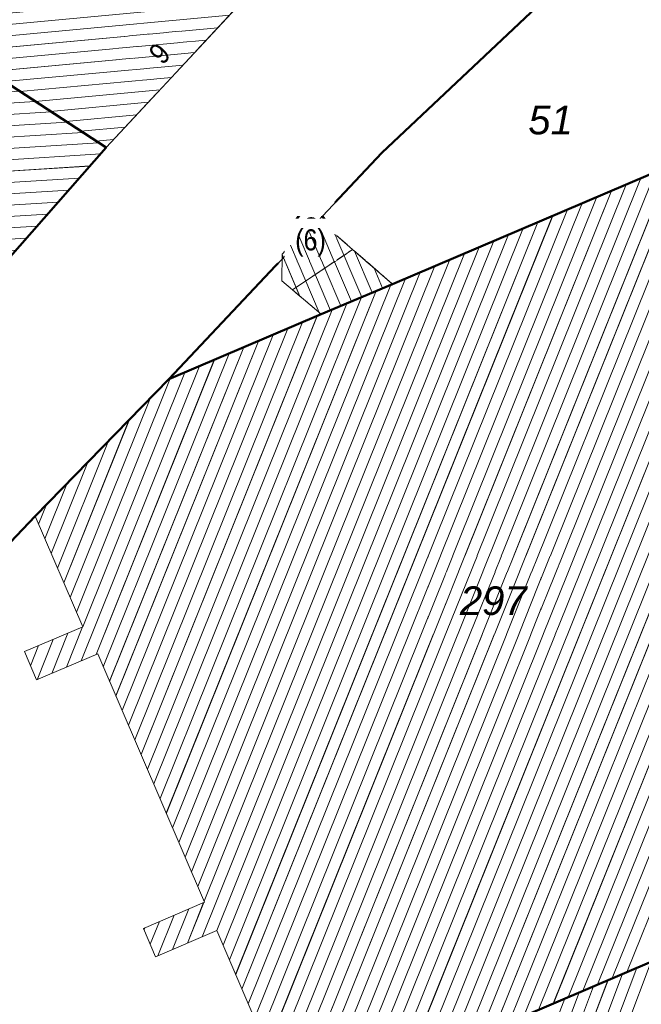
# Model space of a CAD drawing. Header units: millimetres. Extents: x 32365810 to 32368499, y 5620272 to 5622478.
# Tile 236 of 256: x 32366623 to 32366644, y 5620814 to 5620847. Entities that reach past the tile are written whole.
import ezdxf

# ---------------------------------------------------------------- set-up
doc = ezdxf.new("R2010")
doc.units = ezdxf.units.MM
for name, pattern in [('1600.1047', [0]), ('1600.2028', [0]), ('1600.2305', [0.75, 0.5, 0, 0, -0.25]), ('1600.2505', [0]), ('1600.2507', [0])]:
    doc.linetypes.add(name, pattern=pattern)
doc.layers.get('0').update_dxf_attribs({"color": 1, "linetype": 'CONTINUOUS'})
for name, color, linetype in [('_K_Ebene 32', 251, 'CONTINUOUS'), ('_K_Gebäude', 251, 'CONTINUOUS'), ('_K_Lagebezeichnungen', 251, 'CONTINUOUS'), ('_K_Siedlungsflächen - Bauwerke u. Einrichtungen', 251, 'CONTINUOUS'), ('Ebene 32', 7, 'CONTINUOUS')]:
    doc.layers.add(name, color=color, linetype=linetype)
doc.layers.add('_K_Flurstücke_Grenzpunkte', color=251, linetype='CONTINUOUS', lineweight=50)
for name, color, linetype, transparency in [('Flurstücke_Grenzpunkte', 11, 'CONTINUOUS', 0.75), ('Gebäude', 31, 'CONTINUOUS', 0.75), ('Lagebezeichnungen', 12, 'CONTINUOUS', 0.75), ('Siedlungsflächen - Bauwerke u. Einrichtungen', 51, 'CONTINUOUS', 0.75)]:
    doc.layers.add(name, color=color, linetype=linetype, transparency=transparency)
doc.styles.add('Flurstücksnummer - K 10 700', font='ariali.ttf')
doc.styles.add('Hausnummern NRW', font='arial.ttf', dxfattribs={"width": 0.85})

# ---------------------------------------------------------------- blocks, each defined once
blk = doc.blocks.new('O132')
at = {"layer": 'Gebäude', "color": 7, "linetype": '1600.2507', "lineweight": 18}
for p, q in [((32366134.127, 5622196.983), (32366132.13, 5622195.643)), ((32366135.445, 5622195.838), (32366134.127, 5622196.983)), ((32366133.086, 5622194.833), (32366135.445, 5622195.838)), ((32366132.13, 5622195.643), (32366133.086, 5622194.833))]:
    blk.add_line(p, q, dxfattribs=at)
blk = doc.blocks.new('O432')
at = {"layer": 'Gebäude', "color": 7, "linetype": '1600.2305', "lineweight": 18}
blk.add_line((32366133.086, 5622194.833), (32366132.13, 5622195.643), dxfattribs=at)
blk = doc.blocks.new('O512')
at = {"layer": 'Gebäude', "color": 7, "linetype": '1600.2305', "lineweight": 18}
blk.add_line((32366134.127, 5622196.983), (32366135.445, 5622195.838), dxfattribs=at)
blk = doc.blocks.new('O792')
at = {"layer": 'Flurstücke_Grenzpunkte', "color": 7, "linetype": '1600.2028', "lineweight": 35}
for p, q in [((32366152.466, 5622203.089), (32366135.445, 5622195.838)), ((32366135.445, 5622195.838), (32366133.086, 5622194.833)), ((32366133.086, 5622194.833), (32366128.037, 5622192.682)), ((32366128.037, 5622192.682), (32366123.606, 5622188.144)), ((32366123.606, 5622188.144), (32366114.533, 5622178.585)), ((32366137.524, 5622170.595), (32366161.704, 5622180.922))]:
    blk.add_line(p, q, dxfattribs=at)
at = {"layer": 'Flurstücke_Grenzpunkte', "color": 7, "lineweight": 18, "insert": (32366138.788, 5622184.849), "char_height": 0.95, "attachment_point": 8, "line_spacing_factor": 0.69, "style": 'Flurstücksnummer - K 10 700', "bg_fill": 2}
blk.add_mtext('297', dxfattribs=at)
blk = doc.blocks.new('O1039')
at = {"layer": 'Flurstücke_Grenzpunkte', "color": 7, "linetype": '1600.2028', "lineweight": 35}
blk.add_line((32366137.524, 5622170.595), (32366161.704, 5622180.922), dxfattribs=at)
blk = doc.blocks.new('O1265')
at = {"layer": 'Flurstücke_Grenzpunkte', "color": 7, "linetype": '1600.2028', "lineweight": 35}
for p, q in [((32366114.533, 5622178.585), (32366113.156, 5622177.136)), ((32366114.533, 5622178.585), (32366117.984, 5622175.352)), ((32366113.156, 5622177.136), (32366116.626, 5622173.884)), ((32366117.984, 5622175.352), (32366121.813, 5622171.762)), ((32366116.626, 5622173.884), (32366120.43, 5622170.317)), ((32366121.813, 5622171.762), (32366125.878, 5622166.287)), ((32366120.43, 5622170.317), (32366122.881, 5622166.973)), ((32366124.286, 5622165.075), (32366122.881, 5622166.973)), ((32366125.878, 5622166.287), (32366124.286, 5622165.075))]:
    blk.add_line(p, q, dxfattribs=at)
at = {"layer": 'Flurstücke_Grenzpunkte', "color": 7, "lineweight": 18, "insert": (32366120.374, 5622170.621), "char_height": 0.95, "attachment_point": 8, "line_spacing_factor": 0.69, "style": 'Flurstücksnummer - K 10 700', "bg_fill": 2}
blk.add_mtext('85', dxfattribs=at)
blk = doc.blocks.new('O1373')
at = {"layer": 'Flurstücke_Grenzpunkte', "color": 7, "linetype": '1600.2028', "lineweight": 35}
for p, q in [((32366140.787, 5622205.556), (32366135.094, 5622200.185)), ((32366152.466, 5622203.089), (32366135.445, 5622195.838)), ((32366135.094, 5622200.185), (32366128.037, 5622192.682)), ((32366135.445, 5622195.838), (32366133.086, 5622194.833)), ((32366133.086, 5622194.833), (32366128.037, 5622192.682))]:
    blk.add_line(p, q, dxfattribs=at)
at = {"layer": 'Flurstücke_Grenzpunkte', "color": 7, "lineweight": 18, "insert": (32366140.686, 5622200.787), "char_height": 0.95, "attachment_point": 8, "line_spacing_factor": 0.69, "style": 'Flurstücksnummer - K 10 700', "bg_fill": 2}
blk.add_mtext('51', dxfattribs=at)
blk = doc.blocks.new('O1415')
at = {"layer": 'Flurstücke_Grenzpunkte', "color": 7, "linetype": '1600.2028', "lineweight": 35}
for p, q in [((32366131.49, 5622206.305), (32366125.957, 5622200.36)), ((32366140.787, 5622205.556), (32366135.094, 5622200.185)), ((32366125.957, 5622200.36), (32366115.773, 5622188.775)), ((32366135.094, 5622200.185), (32366128.037, 5622192.682)), ((32366128.037, 5622192.682), (32366123.606, 5622188.144)), ((32366123.606, 5622188.144), (32366114.533, 5622178.585))]:
    blk.add_line(p, q, dxfattribs=at)
blk = doc.blocks.new('O1685')
at = {"layer": 'Flurstücke_Grenzpunkte', "color": 7, "linetype": '1600.2028', "lineweight": 35}
for p, q in [((32366117.198, 5622209.87), (32366119.729, 5622213.823)), ((32366119.729, 5622213.823), (32366123.408, 5622213.013)), ((32366123.408, 5622213.013), (32366131.49, 5622206.305)), ((32366117.122, 5622209.752), (32366117.198, 5622209.87)), ((32366115.589, 5622207.359), (32366117.122, 5622209.752)), ((32366115.495, 5622207.211), (32366115.587, 5622207.355)), ((32366115.495, 5622207.211), (32366117.321, 5622206.225)), ((32366115.587, 5622207.355), (32366115.589, 5622207.359)), ((32366117.321, 5622206.225), (32366117.212, 5622206.057)), ((32366131.49, 5622206.305), (32366125.957, 5622200.36)), ((32366117.212, 5622206.057), (32366119.645, 5622204.473)), ((32366119.645, 5622204.473), (32366125.957, 5622200.36))]:
    blk.add_line(p, q, dxfattribs=at)
at = {"layer": 'Flurstücke_Grenzpunkte', "color": 7, "lineweight": 18, "insert": (32366119.546, 5622210.081), "char_height": 0.95, "attachment_point": 8, "line_spacing_factor": 0.69, "style": 'Flurstücksnummer - K 10 700', "bg_fill": 2}
blk.add_mtext('260', dxfattribs=at)
blk = doc.blocks.new('O1955')
at = {"layer": 'Flurstücke_Grenzpunkte', "color": 7, "linetype": '1600.2028', "lineweight": 35}
for p, q in [((32366119.645, 5622204.473), (32366125.957, 5622200.36)), ((32366125.957, 5622200.36), (32366115.773, 5622188.775))]:
    blk.add_line(p, q, dxfattribs=at)
blk = doc.blocks.new('O2309')
at = {"layer": 'Gebäude', "color": 7, "linetype": '1600.2505', "lineweight": 18}
for p, q in [((32366124.197, 5622212.356), (32366119.738, 5622207.616)), ((32366124.197, 5622212.356), (32366131.49, 5622206.305)), ((32366119.738, 5622207.616), (32366118.008, 5622205.777)), ((32366125.957, 5622200.36), (32366131.49, 5622206.305)), ((32366118.008, 5622205.777), (32366119.645, 5622204.473)), ((32366119.645, 5622204.473), (32366125.957, 5622200.36))]:
    blk.add_line(p, q, dxfattribs=at)
at = {"layer": 'Lagebezeichnungen', "color": 7, "lineweight": 18, "insert": (32366127.993, 5622203.237), "char_height": 0.7, "attachment_point": 8, "rotation": 46.9861, "line_spacing_factor": 0.69, "style": 'Hausnummern NRW', "bg_fill": 2}
blk.add_mtext('9', dxfattribs=at)
blk = doc.blocks.new('O3069')
at = {"layer": 'Gebäude', "color": 7, "linetype": '1600.2505', "lineweight": 18}
for p, q in [((32366132.432, 5622197.53), (32366131.793, 5622196.824)), ((32366133.416, 5622197.6), (32366132.432, 5622197.53)), ((32366134.127, 5622196.983), (32366133.416, 5622197.6)), ((32366131.793, 5622196.824), (32366131.78, 5622195.941)), ((32366135.445, 5622195.838), (32366134.127, 5622196.983)), ((32366131.78, 5622195.941), (32366132.13, 5622195.643)), ((32366135.445, 5622195.838), (32366133.086, 5622194.833)), ((32366132.13, 5622195.643), (32366133.086, 5622194.833))]:
    blk.add_line(p, q, dxfattribs=at)
at = {"layer": 'Ebene 32', "color": 7, "lineweight": 18, "insert": (32366132.732, 5622196.742), "char_height": 0.7, "attachment_point": 8, "line_spacing_factor": 0.69, "style": 'Hausnummern NRW', "bg_fill": 2}
blk.add_mtext('(6)', dxfattribs=at)
blk = doc.blocks.new('O3227')
at = {"layer": 'Gebäude', "color": 7, "linetype": '1600.2505', "lineweight": 18}
for p, q in [((32366112.224, 5622196.094), (32366119.645, 5622204.473)), ((32366119.645, 5622204.473), (32366125.957, 5622200.36)), ((32366115.773, 5622188.775), (32366125.957, 5622200.36)), ((32366110.199, 5622195.328), (32366111.496, 5622196.661)), ((32366111.496, 5622196.661), (32366112.224, 5622196.094)), ((32366109.266, 5622194.368), (32366110.199, 5622195.328)), ((32366115.773, 5622188.775), (32366109.266, 5622194.368))]:
    blk.add_line(p, q, dxfattribs=at)
at = {"layer": 'Lagebezeichnungen', "color": 7, "lineweight": 18, "insert": (32366120.364, 5622195.242), "char_height": 0.7, "attachment_point": 8, "rotation": 48.6522, "line_spacing_factor": 0.69, "style": 'Hausnummern NRW', "bg_fill": 2}
blk.add_mtext('7', dxfattribs=at)
blk = doc.blocks.new('*X1119')
at = {"color": 253, "linetype": '1600.1047', "lineweight": 18, "true_color": 0xb2b2b2}
for p, q in [((32366140.451519, 5622163.942069), (32366144.024538, 5622173.371305)), ((32366140.020578, 5622164.921403), (32366143.067637, 5622172.962623)), ((32366140.236049, 5622164.431736), (32366143.546087, 5622173.166964)), ((32366139.805108, 5622165.411071), (32366142.589186, 5622172.758283)), ((32366139.374167, 5622166.390405), (32366141.632284, 5622172.349601)), ((32366139.589637, 5622165.900738), (32366142.110735, 5622172.553942)), ((32366139.158696, 5622166.880072), (32366141.153833, 5622172.14526))]:
    blk.add_line(p, q, dxfattribs=at)
blk = doc.blocks.new('*X1129')
at = {"color": 253, "linetype": '1600.1047', "lineweight": 18, "true_color": 0xb2b2b2}
for p, q in [((32366123.947207, 5622212.090466), (32366124.45956, 5622212.138154)), ((32366123.558915, 5622211.677703), (32366124.867699, 5622211.799522)), ((32366123.170622, 5622211.264941), (32366125.275837, 5622211.460889)), ((32366122.78233, 5622210.852179), (32366125.683976, 5622211.122257)), ((32366122.394037, 5622210.439417), (32366126.092114, 5622210.783624)), ((32366122.005745, 5622210.026655), (32366126.500253, 5622210.444992)), ((32366121.617452, 5622209.613893), (32366126.908391, 5622210.106359)), ((32366121.22916, 5622209.201131), (32366127.31653, 5622209.767727)), ((32366120.840867, 5622208.788368), (32366127.724668, 5622209.429095)), ((32366120.452575, 5622208.375606), (32366128.132807, 5622209.090462)), ((32366120.064282, 5622207.962844), (32366128.540945, 5622208.75183)), ((32366119.675989, 5622207.550082), (32366128.949084, 5622208.413197)), ((32366119.287691, 5622207.137319), (32366129.357222, 5622208.074565)), ((32366118.899394, 5622206.724557), (32366129.765361, 5622207.735933)), ((32366118.511096, 5622206.311794), (32366130.173499, 5622207.3973)), ((32366118.122799, 5622205.899031), (32366130.581638, 5622207.058668)), ((32366118.306176, 5622205.539479), (32366130.989776, 5622206.720035)), ((32366118.729509, 5622205.202261), (32366131.397915, 5622206.381403)), ((32366119.152842, 5622204.865043), (32366131.192821, 5622205.985692)), ((32366119.576175, 5622204.527824), (32366130.809056, 5622205.573352)), ((32366120.068517, 5622204.197029), (32366130.425292, 5622205.161011)), ((32366120.574257, 5622203.867481), (32366130.041527, 5622204.74867)), ((32366121.079996, 5622203.537934), (32366129.657762, 5622204.33633)), ((32366121.585736, 5622203.208386), (32366129.273998, 5622203.923989)), ((32366122.091475, 5622202.878838), (32366128.890233, 5622203.511648)), ((32366122.597215, 5622202.54929), (32366128.506468, 5622203.099308)), ((32366123.102954, 5622202.219742), (32366128.122704, 5622202.686967)), ((32366123.608694, 5622201.890194), (32366127.738939, 5622202.274626)), ((32366124.114433, 5622201.560646), (32366127.355174, 5622201.862285)), ((32366124.620173, 5622201.231098), (32366126.971409, 5622201.449945)), ((32366125.125913, 5622200.90155), (32366126.587645, 5622201.037604)), ((32366125.631652, 5622200.572002), (32366126.20388, 5622200.625263))]:
    blk.add_line(p, q, dxfattribs=at)
blk = doc.blocks.new('*X1348')
at = {"color": 253, "linetype": '1600.1047', "lineweight": 18, "true_color": 0xb2b2b2}
for p, q in [((32366142.728666, 5622172.817853), (32366155.379623, 5622204.330803)), ((32366143.216377, 5622173.026149), (32366155.867126, 5622204.53858)), ((32366142.240955, 5622172.609557), (32366154.892121, 5622204.123027)), ((32366141.265533, 5622172.192966), (32366153.917116, 5622203.707474)), ((32366141.753244, 5622172.401262), (32366154.404618, 5622203.915251)), ((32366140.290112, 5622171.776374), (32366152.942111, 5622203.291921)), ((32366140.777822, 5622171.98467), (32366153.429614, 5622203.499698)), ((32366139.802401, 5622171.568079), (32366152.45461, 5622203.084148)), ((32366138.826979, 5622171.151487), (32366151.479701, 5622202.668833)), ((32366139.31469, 5622171.359783), (32366151.967156, 5622202.876491)), ((32366138.339268, 5622170.943192), (32366150.992247, 5622202.461176)), ((32366137.363845, 5622170.526595), (32366150.017338, 5622202.045862)), ((32366137.851557, 5622170.734896), (32366150.504792, 5622202.253519)), ((32366136.876127, 5622170.318284), (32366149.529883, 5622201.838205)), ((32366135.900693, 5622169.901662), (32366148.554974, 5622201.42289)), ((32366136.38841, 5622170.109973), (32366149.042429, 5622201.630548)), ((32366134.925259, 5622169.485039), (32366147.580065, 5622201.007576)), ((32366135.412976, 5622169.69335), (32366148.067519, 5622201.215233)), ((32366134.437542, 5622169.276728), (32366147.09261, 5622200.799919)), ((32366133.462108, 5622168.860106), (32366146.117701, 5622200.384605)), ((32366133.949825, 5622169.068417), (32366146.605156, 5622200.592262)), ((32366132.974391, 5622168.651795), (32366145.630247, 5622200.176947)), ((32366132.129965, 5622168.561509), (32366144.655338, 5622199.761633)), ((32366132.486674, 5622168.443483), (32366145.142792, 5622199.96929)), ((32366131.921214, 5622169.048088), (32366144.167883, 5622199.553976)), ((32366131.503711, 5622170.021246), (32366143.192974, 5622199.138662)), ((32366131.712463, 5622169.534667), (32366143.680429, 5622199.346319)), ((32366131.086208, 5622170.994405), (32366142.218065, 5622198.723347)), ((32366131.29496, 5622170.507826), (32366142.70552, 5622198.931004)), ((32366130.877457, 5622171.480984), (32366141.730611, 5622198.51569)), ((32366130.459954, 5622172.454143), (32366140.755702, 5622198.100376)), ((32366130.668705, 5622171.967563), (32366141.243156, 5622198.308033)), ((32366130.251202, 5622172.940722), (32366140.268247, 5622197.892719)), ((32366129.833699, 5622173.91388), (32366139.293338, 5622197.477404)), ((32366130.042451, 5622173.427301), (32366139.780793, 5622197.685062)), ((32366129.624948, 5622174.40046), (32366138.805884, 5622197.269747)), ((32366129.139244, 5622174.197164), (32366138.318429, 5622197.06209)), ((32366129.207359, 5622175.373405), (32366137.830975, 5622196.854433)), ((32366128.789447, 5622176.345543), (32366136.856066, 5622196.439119)), ((32366128.998403, 5622175.859474), (32366137.34352, 5622196.646776)), ((32366128.580491, 5622176.831613), (32366136.368611, 5622196.231461)), ((32366128.162579, 5622177.803752), (32366135.393702, 5622195.816145)), ((32366128.371535, 5622177.317682), (32366135.881157, 5622196.023804)), ((32366127.953622, 5622178.289821), (32366134.906241, 5622195.608474)), ((32366127.53571, 5622179.26196), (32366133.931321, 5622195.19313)), ((32366127.744666, 5622178.77589), (32366134.418781, 5622195.400802)), ((32366127.326754, 5622179.748029), (32366133.44386, 5622194.985458)), ((32366126.908842, 5622180.720168), (32366132.46894, 5622194.570117)), ((32366127.117798, 5622180.234099), (32366132.9564, 5622194.777787)), ((32366126.490929, 5622181.692307), (32366131.494021, 5622194.154777)), ((32366126.699886, 5622181.206237), (32366131.981481, 5622194.362447)), ((32366126.281973, 5622182.178376), (32366131.006561, 5622193.947107)), ((32366125.864061, 5622183.150515), (32366130.031642, 5622193.531767)), ((32366126.073017, 5622182.664446), (32366130.519102, 5622193.739437)), ((32366125.623165, 5622183.557023), (32366129.544182, 5622193.324097)), ((32366125.134903, 5622183.347355), (32366129.056723, 5622193.116427)), ((32366125.181535, 5622184.470084), (32366128.569263, 5622192.908757)), ((32366124.972825, 5622184.956765), (32366128.081804, 5622192.701087)), ((32366124.764115, 5622185.443447), (32366127.413841, 5622192.043793)), ((32366124.555404, 5622185.930129), (32366126.727609, 5622191.340989)), ((32366124.346694, 5622186.416811), (32366126.041376, 5622190.638186)), ((32366124.137984, 5622186.903492), (32366125.355144, 5622189.935382)), ((32366123.929273, 5622187.390174), (32366124.668912, 5622189.232579)), ((32366123.720563, 5622187.876856), (32366123.982679, 5622188.529776)), ((32366124.646641, 5622183.137687), (32366125.180916, 5622184.46854)), ((32366123.670117, 5622182.71835), (32366124.206993, 5622184.055682)), ((32366124.158379, 5622182.928019), (32366124.693954, 5622184.262111)), ((32366123.45153, 5622183.180429), (32366123.720031, 5622183.849252)), ((32366128.650932, 5622173.987371), (32366129.190463, 5622175.331316)), ((32366127.674308, 5622173.567784), (32366128.213939, 5622174.91198)), ((32366128.16262, 5622173.777578), (32366128.702201, 5622175.121648)), ((32366127.421627, 5622173.944936), (32366127.725677, 5622174.702311)), ((32366127.212587, 5622174.430798), (32366127.237415, 5622174.492643))]:
    blk.add_line(p, q, dxfattribs=at)
blk = doc.blocks.new('*X1352')
at = {"color": 253, "linetype": '1600.1047', "lineweight": 18, "true_color": 0xb2b2b2}
for p, q in [((32366133.395083, 5622194.964678), (32366132.343725, 5622197.432469)), ((32366133.74008, 5622195.111656), (32366132.701616, 5622197.54918)), ((32366134.085076, 5622195.258634), (32366133.097239, 5622197.577324)), ((32366134.430072, 5622195.405612), (32366133.541644, 5622197.490967)), ((32366133.019601, 5622194.889259), (32366132.066569, 5622197.126253)), ((32366132.381739, 5622195.429707), (32366131.792824, 5622196.812031)), ((32366134.775069, 5622195.55259), (32366134.188388, 5622196.929669)), ((32366135.120065, 5622195.699569), (32366134.835509, 5622196.36749))]:
    blk.add_line(p, q, dxfattribs=at)
blk = doc.blocks.new('*X1397')
at = {"color": 253, "linetype": '1600.1047', "lineweight": 18, "true_color": 0xb2b2b2}
for p, q in [((32366119.936746, 5622204.282893), (32366119.448816, 5622204.25149)), ((32366120.461591, 5622203.940896), (32366119.095887, 5622203.853)), ((32366120.986436, 5622203.598899), (32366118.742958, 5622203.45451)), ((32366121.51128, 5622203.256902), (32366118.390028, 5622203.05602)), ((32366122.036125, 5622202.914905), (32366118.037099, 5622202.65753)), ((32366122.56097, 5622202.572908), (32366117.684169, 5622202.25904)), ((32366123.085814, 5622202.23091), (32366117.33124, 5622201.860549)), ((32366123.610659, 5622201.888913), (32366116.978311, 5622201.462059)), ((32366124.135504, 5622201.546916), (32366116.625381, 5622201.063569)), ((32366124.660348, 5622201.204919), (32366116.272452, 5622200.665079)), ((32366125.185193, 5622200.862922), (32366115.919522, 5622200.266589)), ((32366125.710037, 5622200.520925), (32366115.566593, 5622199.868099)), ((32366125.771615, 5622200.149112), (32366115.213663, 5622199.469608)), ((32366125.421473, 5622199.750801), (32366114.860734, 5622199.071118)), ((32366125.071331, 5622199.35249), (32366114.507805, 5622198.672628)), ((32366124.721189, 5622198.95418), (32366114.154875, 5622198.274138)), ((32366124.371046, 5622198.555869), (32366113.801946, 5622197.875648)), ((32366124.020904, 5622198.157558), (32366113.449016, 5622197.477157)), ((32366123.670762, 5622197.759247), (32366113.096087, 5622197.078667)), ((32366123.32062, 5622197.360936), (32366112.743157, 5622196.680177)), ((32366122.970478, 5622196.962626), (32366112.390228, 5622196.281687)), ((32366122.620336, 5622196.564315), (32366110.652484, 5622195.794071)), ((32366111.568449, 5622196.604574), (32366111.43259, 5622196.59583)), ((32366122.270193, 5622196.166004), (32366110.262431, 5622195.393191)), ((32366112.0141, 5622196.25748), (32366111.042537, 5622196.19495)), ((32366121.920051, 5622195.767693), (32366109.872778, 5622194.992338)), ((32366121.569909, 5622195.369382), (32366109.483204, 5622194.591489)), ((32366121.219767, 5622194.971072), (32366109.445962, 5622194.213316)), ((32366120.869625, 5622194.572761), (32366109.852692, 5622193.863717)), ((32366120.519482, 5622194.17445), (32366110.259422, 5622193.514119)), ((32366120.16934, 5622193.776139), (32366110.666151, 5622193.16452)), ((32366119.819198, 5622193.377828), (32366111.072881, 5622192.814921)), ((32366119.469056, 5622192.979518), (32366111.479611, 5622192.465322)), ((32366119.118914, 5622192.581207), (32366111.886341, 5622192.115723)), ((32366118.768772, 5622192.182896), (32366112.293071, 5622191.766124)), ((32366118.418629, 5622191.784585), (32366112.699801, 5622191.416525)), ((32366118.068487, 5622191.386274), (32366113.106531, 5622191.066926)), ((32366117.718345, 5622190.987964), (32366113.513261, 5622190.717327)), ((32366117.368203, 5622190.589653), (32366113.919991, 5622190.367728)), ((32366117.018061, 5622190.191342), (32366114.326721, 5622190.018129)), ((32366116.667918, 5622189.793031), (32366114.73345, 5622189.66853)), ((32366116.317776, 5622189.394721), (32366115.14018, 5622189.318931)), ((32366115.967634, 5622188.99641), (32366115.54691, 5622188.969332))]:
    blk.add_line(p, q, dxfattribs=at)

msp = doc.modelspace()

# ---------------------------------------------------------------- linework, layer by layer
at = {"layer": '_K_Flurstücke_Grenzpunkte', "linetype": '1600.2028', "lineweight": 35}
for p, q in [((32366631.315, 5620848.559), (32366625.782, 5620842.614)), ((32366631.315, 5620848.559), (32366625.782, 5620842.614)), ((32366640.612, 5620847.81), (32366634.919, 5620842.439)), ((32366619.47, 5620846.727), (32366625.782, 5620842.614)), ((32366625.782, 5620842.614), (32366615.598, 5620831.029)), ((32366634.919, 5620842.439), (32366627.862, 5620834.936)), ((32366627.862, 5620834.936), (32366623.431, 5620830.398)), ((32366623.431, 5620830.398), (32366614.358, 5620820.839)), ((32366637.349, 5620812.849), (32366661.529, 5620823.176))]:
    msp.add_line(p, q, dxfattribs=at)
at = {"layer": '_K_Flurstücke_Grenzpunkte', "linetype": '1600.2028'}
for points in [[(32366634.919, 5620842.439), (32366640.612, 5620847.81), (32366646.57, 5620852.398), (32366652.291, 5620845.343), (32366635.27, 5620838.092), (32366632.911, 5620837.087), (32366627.862, 5620834.936)], [(32366625.782, 5620842.614), (32366615.598, 5620831.029), (32366609.091, 5620836.622), (32366610.024, 5620837.582), (32366608.366, 5620839.184), (32366604.334, 5620839.106), (32366604.505, 5620843.44), (32366610.245, 5620843.223), (32366610.782, 5620843.203), (32366612.746, 5620842.081), (32366612.874, 5620842.46), (32366614.166, 5620846.251), (32366614.557, 5620846.847), (32366615.821, 5620846.243), (32366617.037, 5620848.311), (32366619.47, 5620846.727)]]:
    msp.add_lwpolyline(points, close=True, dxfattribs=at)
msp.add_lwpolyline([(32366637.349, 5620812.849), (32366661.529, 5620823.176)], dxfattribs=at)
at = {"layer": '_K_Gebäude', "linetype": '1600.1047', "lineweight": 18}
for p, q in [((32366619.894, 5620846.451), (32366630.251, 5620847.415)), ((32366620.4, 5620846.121), (32366629.867, 5620847.002)), ((32366620.905, 5620845.792), (32366629.483, 5620846.59)), ((32366621.411, 5620845.462), (32366629.099, 5620846.178)), ((32366621.917, 5620845.132), (32366628.716, 5620845.765)), ((32366622.423, 5620844.803), (32366628.332, 5620845.353)), ((32366622.928, 5620844.473), (32366627.948, 5620844.941)), ((32366623.434, 5620844.144), (32366627.564, 5620844.528)), ((32366623.436, 5620844.143), (32366616.804, 5620843.716)), ((32366623.94, 5620843.814), (32366627.181, 5620844.116)), ((32366623.961, 5620843.801), (32366616.451, 5620843.317)), ((32366624.446, 5620843.485), (32366626.797, 5620843.704)), ((32366624.486, 5620843.459), (32366616.098, 5620842.919)), ((32366624.951, 5620843.155), (32366626.413, 5620843.291)), ((32366625.011, 5620843.117), (32366615.745, 5620842.52)), ((32366625.535, 5620842.775), (32366615.392, 5620842.122)), ((32366625.457, 5620842.826), (32366626.029, 5620842.879)), ((32366625.597, 5620842.403), (32366615.039, 5620841.723)), ((32366625.247, 5620842.004), (32366614.686, 5620841.325)), ((32366624.897, 5620841.606), (32366614.333, 5620840.926)), ((32366624.547, 5620841.208), (32366613.98, 5620840.528)), ((32366624.196, 5620840.81), (32366613.627, 5620840.129)), ((32366623.846, 5620840.411), (32366613.274, 5620839.731)), ((32366623.496, 5620840.013), (32366612.922, 5620839.332)), ((32366633.221, 5620837.218), (32366632.169, 5620839.686)), ((32366633.566, 5620837.365), (32366632.527, 5620839.803)), ((32366633.911, 5620837.512), (32366632.923, 5620839.831)), ((32366634.256, 5620837.659), (32366633.367, 5620839.745)), ((32366623.146, 5620839.615), (32366612.569, 5620838.934)), ((32366632.845, 5620837.143), (32366631.892, 5620839.38)), ((32366632.207, 5620837.683), (32366631.618, 5620839.066)), ((32366634.6, 5620837.806), (32366634.014, 5620839.183)), ((32366634.945, 5620837.953), (32366634.661, 5620838.621))]:
    msp.add_line(p, q, dxfattribs=at)
at = {"layer": '_K_Gebäude', "linetype": '1600.2505', "lineweight": 18}
for p, q in [((32366652.291, 5620845.343), (32366635.27, 5620838.092)), ((32366635.27, 5620838.092), (32366632.911, 5620837.087)), ((32366632.911, 5620837.087), (32366627.862, 5620834.936)), ((32366627.862, 5620834.936), (32366623.431, 5620830.398)), ((32366623.431, 5620830.398), (32366625.007, 5620826.723)), ((32366625.007, 5620826.723), (32366623.075, 5620825.904)), ((32366623.075, 5620825.904), (32366623.478, 5620824.965)), ((32366623.478, 5620824.965), (32366625.504, 5620825.835)), ((32366625.504, 5620825.835), (32366629.045, 5620817.598)), ((32366661.529, 5620823.176), (32366637.349, 5620812.849)), ((32366629.045, 5620817.598), (32366627.019, 5620816.728)), ((32366627.019, 5620816.728), (32366627.423, 5620815.789)), ((32366627.423, 5620815.789), (32366629.448, 5620816.659)), ((32366629.448, 5620816.659), (32366632.053, 5620810.587))]:
    msp.add_line(p, q, dxfattribs=at)
at = {"layer": '_K_Gebäude', "linetype": '1600.2507', "lineweight": 18}
msp.add_line((32366631.955, 5620837.897), (32366632.911, 5620837.087), dxfattribs=at)
at = {"layer": '_K_Gebäude', "linetype": '1600.2505', "lineweight": -2}
msp.add_lwpolyline([(32366610.024, 5620837.582), (32366611.321, 5620838.915), (32366612.049, 5620838.348), (32366619.47, 5620846.727), (32366625.782, 5620842.614), (32366615.598, 5620831.029), (32366609.091, 5620836.622)], close=True, dxfattribs=at)
at = {"layer": '_K_Gebäude', "linetype": '1600.2505', "lineweight": 18}
msp.add_lwpolyline([(32366661.529, 5620823.176), (32366672.339, 5620799.175), (32366658.602, 5620793.2), (32366648.215, 5620788.692), (32366642.768, 5620801.4), (32366642.449, 5620801.259), (32366637.349, 5620812.849)], close=True, dxfattribs=at)
at = {"layer": '_K_Siedlungsflächen - Bauwerke u. Einrichtungen', "linetype": '1600.1047', "lineweight": 18}
for p, q in [((32366642.554, 5620815.072), (32366655.205, 5620846.584)), ((32366643.042, 5620815.28), (32366655.693, 5620846.792)), ((32366642.066, 5620814.863), (32366654.718, 5620846.377)), ((32366641.091, 5620814.447), (32366653.743, 5620845.961)), ((32366641.579, 5620814.655), (32366654.23, 5620846.169)), ((32366640.116, 5620814.03), (32366652.768, 5620845.546)), ((32366640.603, 5620814.238), (32366653.255, 5620845.753)), ((32366639.628, 5620813.822), (32366652.28, 5620845.338)), ((32366638.652, 5620813.405), (32366651.305, 5620844.922)), ((32366639.14, 5620813.613), (32366651.793, 5620845.13)), ((32366638.165, 5620813.197), (32366650.818, 5620844.715)), ((32366637.189, 5620812.78), (32366649.843, 5620844.3)), ((32366637.677, 5620812.989), (32366650.33, 5620844.507)), ((32366636.702, 5620812.572), (32366649.355, 5620844.092)), ((32366635.726, 5620812.155), (32366648.38, 5620843.677)), ((32366636.214, 5620812.364), (32366648.868, 5620843.884)), ((32366634.751, 5620811.739), (32366647.405, 5620843.261)), ((32366635.238, 5620811.947), (32366647.893, 5620843.469)), ((32366634.263, 5620811.53), (32366646.918, 5620843.054)), ((32366633.288, 5620811.114), (32366645.943, 5620842.638)), ((32366633.775, 5620811.322), (32366646.431, 5620842.846)), ((32366632.8, 5620810.905), (32366645.456, 5620842.431)), ((32366631.955, 5620810.815), (32366644.481, 5620842.015)), ((32366632.312, 5620810.697), (32366644.968, 5620842.223)), ((32366631.747, 5620811.302), (32366643.993, 5620841.808)), ((32366631.329, 5620812.275), (32366643.018, 5620841.392)), ((32366631.538, 5620811.788), (32366643.506, 5620841.6)), ((32366630.912, 5620813.248), (32366642.043, 5620840.977)), ((32366631.12, 5620812.761), (32366642.531, 5620841.185)), ((32366630.703, 5620813.735), (32366641.556, 5620840.769)), ((32366630.285, 5620814.708), (32366640.581, 5620840.354)), ((32366630.494, 5620814.221), (32366641.069, 5620840.562)), ((32366630.077, 5620815.194), (32366640.094, 5620840.146)), ((32366629.659, 5620816.168), (32366639.119, 5620839.731)), ((32366629.868, 5620815.681), (32366639.606, 5620839.939)), ((32366629.45, 5620816.654), (32366638.631, 5620839.523)), ((32366628.965, 5620816.451), (32366638.144, 5620839.316)), ((32366629.033, 5620817.627), (32366637.656, 5620839.108)), ((32366628.615, 5620818.599), (32366636.681, 5620838.693)), ((32366628.824, 5620818.113), (32366637.169, 5620838.9)), ((32366628.406, 5620819.085), (32366636.194, 5620838.485)), ((32366627.988, 5620820.057), (32366635.219, 5620838.07)), ((32366628.197, 5620819.571), (32366635.707, 5620838.277)), ((32366627.779, 5620820.543), (32366634.732, 5620837.862)), ((32366627.361, 5620821.516), (32366633.757, 5620837.447)), ((32366627.57, 5620821.03), (32366634.244, 5620837.654)), ((32366627.152, 5620822.002), (32366633.269, 5620837.239)), ((32366626.734, 5620822.974), (32366632.294, 5620836.824)), ((32366626.943, 5620822.488), (32366632.782, 5620837.031)), ((32366626.316, 5620823.946), (32366631.319, 5620836.408)), ((32366626.525, 5620823.46), (32366631.807, 5620836.616)), ((32366626.107, 5620824.432), (32366630.832, 5620836.201)), ((32366625.689, 5620825.404), (32366629.857, 5620835.785)), ((32366625.898, 5620824.918), (32366630.345, 5620835.993)), ((32366625.449, 5620825.811), (32366629.37, 5620835.578)), ((32366624.96, 5620825.601), (32366628.882, 5620835.37)), ((32366625.007, 5620826.724), (32366628.395, 5620835.162)), ((32366624.798, 5620827.21), (32366627.907, 5620834.955)), ((32366624.59, 5620827.697), (32366627.239, 5620834.297)), ((32366624.381, 5620828.184), (32366626.553, 5620833.595)), ((32366624.172, 5620828.67), (32366625.867, 5620832.892)), ((32366623.963, 5620829.157), (32366625.181, 5620832.189)), ((32366623.755, 5620829.644), (32366624.494, 5620831.486)), ((32366623.546, 5620830.131), (32366623.808, 5620830.783)), ((32366624.472, 5620825.391), (32366625.006, 5620826.722)), ((32366623.496, 5620824.972), (32366624.032, 5620826.309)), ((32366623.984, 5620825.182), (32366624.519, 5620826.516)), ((32366623.277, 5620825.434), (32366623.545, 5620826.103)), ((32366628.476, 5620816.241), (32366629.016, 5620817.585)), ((32366627.5, 5620815.821), (32366628.039, 5620817.166)), ((32366627.988, 5620816.031), (32366628.528, 5620817.375)), ((32366627.247, 5620816.199), (32366627.551, 5620816.956)), ((32366627.038, 5620816.684), (32366627.063, 5620816.746)), ((32366640.277, 5620806.196), (32366643.85, 5620815.625)), ((32366639.846, 5620807.175), (32366642.893, 5620815.216)), ((32366640.061, 5620806.685), (32366643.372, 5620815.421)), ((32366639.631, 5620807.665), (32366642.415, 5620815.012)), ((32366639.2, 5620808.644), (32366641.458, 5620814.603)), ((32366639.415, 5620808.154), (32366641.936, 5620814.808)), ((32366638.984, 5620809.134), (32366640.979, 5620814.399))]:
    msp.add_line(p, q, dxfattribs=at)

# ---------------------------------------------------------------- block references
at = {"layer": 'Gebäude', "color": 7, "true_color": 0xffffff}
for name in ['O512', 'O432']:
    msp.add_blockref(name, (499.825, -1357.746), dxfattribs=at)

# ---------------------------------------------------------------- next in the draw order: texts
at = {"layer": '_K_Ebene 32', "lineweight": 18, "insert": (32366632.557, 5620838.996), "char_height": 1, "attachment_point": 8, "line_spacing_factor": 0.69, "style": 'Hausnummern NRW', "bg_fill": 2}
msp.add_mtext('(6)', dxfattribs=at)
at = {"layer": '_K_Lagebezeichnungen', "lineweight": 18, "insert": (32366627.818, 5620845.491), "char_height": 1, "attachment_point": 8, "rotation": 46.9861, "line_spacing_factor": 0.69, "style": 'Hausnummern NRW', "bg_fill": 2}
msp.add_mtext('9', dxfattribs=at)

# ---------------------------------------------------------------- next in the draw order: linework, layer by layer
at = {"layer": '_K_Flurstücke_Grenzpunkte', "linetype": '1600.2028'}
msp.add_lwpolyline([(32366652.291, 5620845.343), (32366635.27, 5620838.092), (32366632.911, 5620837.087), (32366627.862, 5620834.936), (32366623.431, 5620830.398), (32366614.358, 5620820.839), (32366617.809, 5620817.606), (32366621.638, 5620814.016)], dxfattribs=at)
at = {"layer": '_K_Gebäude', "linetype": '1600.2505', "lineweight": -2}
msp.add_lwpolyline([(32366619.47, 5620846.727), (32366625.782, 5620842.614), (32366631.315, 5620848.559), (32366624.022, 5620854.61), (32366619.563, 5620849.87), (32366617.833, 5620848.031)], close=True, dxfattribs=at)
at = {"layer": '_K_Gebäude', "linetype": '1600.2505', "lineweight": 18}
msp.add_lwpolyline([(32366631.955, 5620837.897), (32366631.605, 5620838.195), (32366631.618, 5620839.078), (32366632.257, 5620839.784), (32366633.241, 5620839.854), (32366633.952, 5620839.237), (32366635.27, 5620838.092), (32366632.911, 5620837.087)], close=True, dxfattribs=at)
at = {"layer": '_K_Gebäude', "linetype": '1600.2305', "lineweight": 18}
msp.add_lwpolyline([(32366635.27, 5620838.092), (32366633.952, 5620839.237), (32366635.27, 5620838.092), (32366632.911, 5620837.087), (32366631.955, 5620837.897), (32366633.952, 5620839.237)], dxfattribs=at)

# ---------------------------------------------------------------- next in the draw order: block references
at = {"layer": 'Gebäude', "color": 7, "true_color": 0xffffff}
msp.add_blockref('O132', (499.825, -1357.746), dxfattribs=at)

# ---------------------------------------------------------------- next in the draw order: texts
at = {"layer": '_K_Flurstücke_Grenzpunkte', "lineweight": 18, "char_height": 1.3, "attachment_point": 8, "line_spacing_factor": 0.69, "style": 'Flurstücksnummer - K 10 700', "bg_fill": 2}
for s, insert in [('51', (32366640.511, 5620843.041)), ('297', (32366638.613, 5620827.103))]:
    msp.add_mtext(s, dxfattribs=dict(at, insert=insert))

# ---------------------------------------------------------------- next in the draw order: block references
at = {"layer": 'Flurstücke_Grenzpunkte', "color": 7, "true_color": 0xffffff}
msp.add_blockref('O792', (499.825, -1357.746), dxfattribs=at)

# ---------------------------------------------------------------- next in the draw order: block references
for name in ['O1373', 'O1039']:
    msp.add_blockref(name, (499.825, -1357.746), dxfattribs=at)

# ---------------------------------------------------------------- next in the draw order: block references
msp.add_blockref('O1265', (499.825, -1357.746), dxfattribs=at)

# ---------------------------------------------------------------- next in the draw order: block references
msp.add_blockref('O1415', (499.825, -1357.746), dxfattribs=at)

# ---------------------------------------------------------------- next in the draw order: block references
msp.add_blockref('O1685', (499.825, -1357.746), dxfattribs=at)
at = {"layer": 'Gebäude', "color": 7, "true_color": 0xffffff}
msp.add_blockref('O3069', (499.825, -1357.746), dxfattribs=at)
at = {"layer": 'Siedlungsflächen - Bauwerke u. Einrichtungen', "color": 7, "true_color": 0xffffff}
msp.add_blockref('*X1119', (499.825, -1357.746), dxfattribs=at)

# ---------------------------------------------------------------- next in the draw order: block references
at = {"layer": 'Flurstücke_Grenzpunkte', "color": 7, "true_color": 0xffffff}
msp.add_blockref('O1955', (499.825, -1357.746), dxfattribs=at)
at = {"layer": 'Gebäude', "color": 7, "true_color": 0xffffff}
msp.add_blockref('*X1352', (499.825, -1357.746), dxfattribs=at)

# ---------------------------------------------------------------- next in the draw order: block references
msp.add_blockref('O2309', (499.825, -1357.746), dxfattribs=at)

# ---------------------------------------------------------------- next in the draw order: block references
msp.add_blockref('O3227', (499.825, -1357.746), dxfattribs=at)

# ---------------------------------------------------------------- next in the draw order: block references
for name in ['*X1129', '*X1397']:
    msp.add_blockref(name, (499.825, -1357.746), dxfattribs=at)
at = {"layer": 'Siedlungsflächen - Bauwerke u. Einrichtungen', "color": 7, "true_color": 0xffffff}
msp.add_blockref('*X1348', (499.825, -1357.746), dxfattribs=at)

doc.saveas('drawing.dxf')
